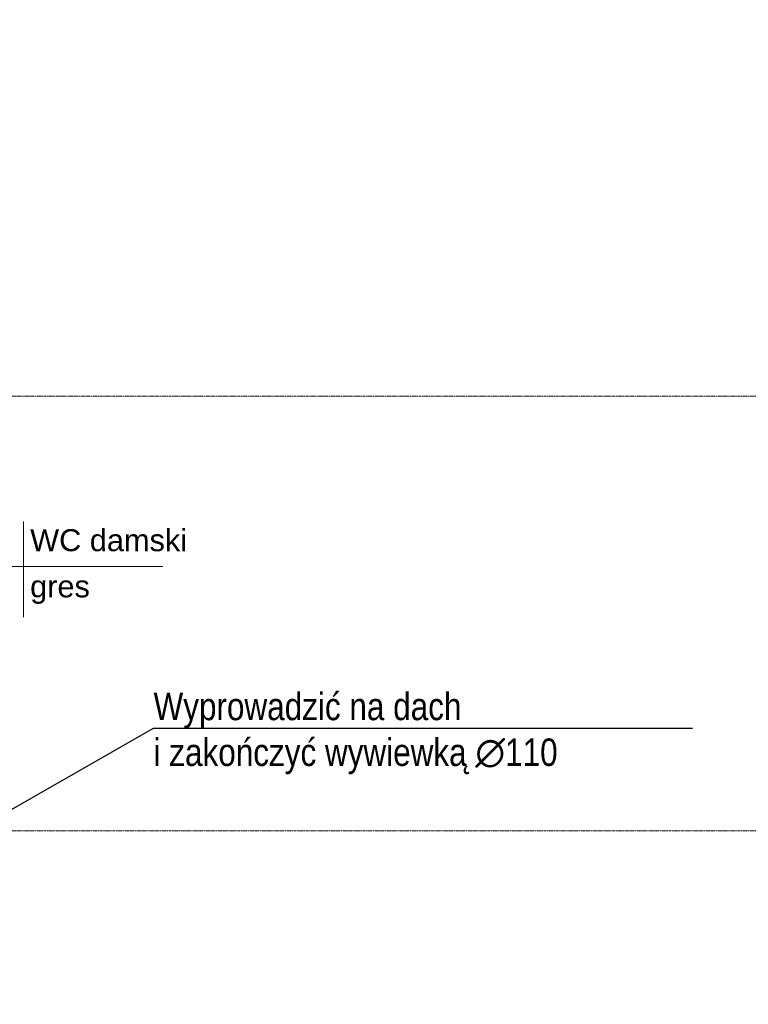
# Model space of a CAD drawing. Header units: inches. Extents: x -112469 to 885939, y -131046 to 286269.
# Tile 132 of 138: x 212662 to 216640, y -47056 to -41686. Entities that reach past the tile are written whole.
import ezdxf
from ezdxf import colors
from ezdxf.entities.mleader import LeaderData, LeaderLine
from ezdxf.math import Vec2, Vec3

# ---------------------------------------------------------------- set-up
doc = ezdxf.new("R2010")
doc.units = ezdxf.units.IN
doc.header["$MEASUREMENT"] = 0
doc.linetypes.add('Linia siatki', pattern=[0.9925, 0.47, -0.2175, 0.0875, -0.2175])
for name, color, linetype, lineweight in [('_IS_kan san_opis', 34, 'Continuous', 25), ('A-AREA-IDEN', 251, 'Continuous', 9), ('S-GRID', 251, 'Continuous', 9)]:
    doc.layers.add(name, color=color, linetype=linetype, lineweight=lineweight)
doc.styles.add('Arial_1', font='arial.ttf', dxfattribs={"height": 12})
doc.styles.get("Standard").update_dxf_attribs({"font": 'arial.ttf'})

# ---------------------------------------------------------------- blocks, each defined once
blk = doc.blocks.new('Etyk_pom_1_mala - Etyk_pom_1_mala-219433-6_Poziom posadzka II pietra')
at = {"layer": 'A-AREA-IDEN'}
for p, q in [((-0.0958, 0.1444), (-0.0958, -0.3781)), ((-0.9154, -0.1015), (0.6661, -0.1015))]:
    blk.add_line(p, q, dxfattribs=at)
blk = doc.blocks.new('2 PIĘTRO')
at = {"layer": 'S-GRID', "color": 251, "linetype": 'Linia siatki'}
for p, q in [((178601.56, -9605.71), (213831.77, -9605.71)), ((178601.56, -11975.71), (213831.77, -11975.71))]:
    blk.add_line(p, q, dxfattribs=at)
at = {"layer": 'A-AREA-IDEN', "color": 251, "xscale": 999.9999999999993, "yscale": 999.9999999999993, "zscale": 999.9999999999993}
blk.add_blockref('Etyk_pom_1_mala - Etyk_pom_1_mala-219433-6_Poziom posadzka II pietra', (209711.18, -10432.7), dxfattribs=at)
at = {"layer": 'A-AREA-IDEN', "color": 251, "char_height": 120, "attachment_point": 1, "style": 'Arial_1'}
for s, insert, width in [('WC damski', (209652.05, -10330.99), 1138.3962), ('gres', (209652.05, -10582.7), 424.8944)]:
    blk.add_mtext(s, dxfattribs=dict(at, insert=insert, width=width))

msp = doc.modelspace()

# ---------------------------------------------------------------- block references
msp.add_blockref('2 PIĘTRO', (3066.8, -34133.8))

# ---------------------------------------------------------------- next in the draw order: leaders
at = {"layer": '_IS_kan san_opis', "ltscale": 15}
ml = msp.add_multileader_mtext('Standard', dxfattribs=at)
ml.set_content('{\\fArial Narrow|b0|i0|c238|p34;Wyprowadzić na dach\\Pi zakończyć wywiewką ∅110}', color=256)
ml.set_leader_properties()
ml.build(insert=Vec2(0, 0))
ml.multileader.update_dxf_attribs({"text_left_attachment_type": 6, "text_right_attachment_type": 6, "dogleg_length": 0.36, "arrow_head_size": 0.18})
ctx = ml.context
ctx.base_point, ctx.char_height, ctx.arrow_head_size, ctx.landing_gap_size, ctx.plane_origin = Vec3(213438.9, -40329.8), 150, 0.18, 0.09, Vec3(214763.8, -44993.3)
ctx.left_attachment, ctx.right_attachment = 6, 6
notes = []
notes.append((ctx, [(0, (1, 1, 0), (213438.5, -40329.8), (1, 0), 0.36, [(0, [(211921.7, -41196.9)], 0, [])])]))
ctx.mtext.insert, ctx.mtext.line_spacing_style, ctx.mtext.flow_direction = Vec3(213439, -40135.7), 2, 5
ml = msp.add_multileader_mtext('Standard', dxfattribs=at)
ml.set_content('{\\fArial Narrow|b0|i0|c238|p34;Wyprowadzić na dach\\Pi zakończyć wywiewką ∅110}', color=256)
ml.set_leader_properties()
ml.build(insert=Vec2(0, 0))
ml.multileader.update_dxf_attribs({"text_left_attachment_type": 6, "text_right_attachment_type": 6, "dogleg_length": 0.36, "arrow_head_size": 0.18})
ctx = ml.context
ctx.base_point, ctx.char_height, ctx.arrow_head_size, ctx.landing_gap_size, ctx.plane_origin = Vec3(213392.4, -45550.4), 150, 0.18, 0.09, Vec3(214717.3, -50213.9)
ctx.left_attachment, ctx.right_attachment = 6, 6
notes.append((ctx, [(0, (1, 1, 0), (213392, -45550.4), (1, 0), 0.36, [(0, [(211875.2, -46417.5)], 0, [])])]))
ctx.mtext.insert, ctx.mtext.line_spacing_style, ctx.mtext.flow_direction = Vec3(213392.5, -45356.3), 2, 5
for ctx, leaders in notes:
    for number, flags, end, landing, length, lines in leaders:
        leader = LeaderData()
        leader.index, (leader.has_last_leader_line, leader.has_dogleg_vector, leader.attachment_direction) = number, flags
        leader.last_leader_point, leader.dogleg_vector, leader.dogleg_length = Vec3(end), Vec3(landing), length
        for number, points, colour, breaks in lines:
            line = LeaderLine()
            line.index, line.vertices, line.color, line.breaks = number, Vec3.list(points), colors.encode_raw_color(colour), breaks
            leader.lines.append(line)
        ctx.leaders.append(leader)

doc.saveas('drawing.dxf')
